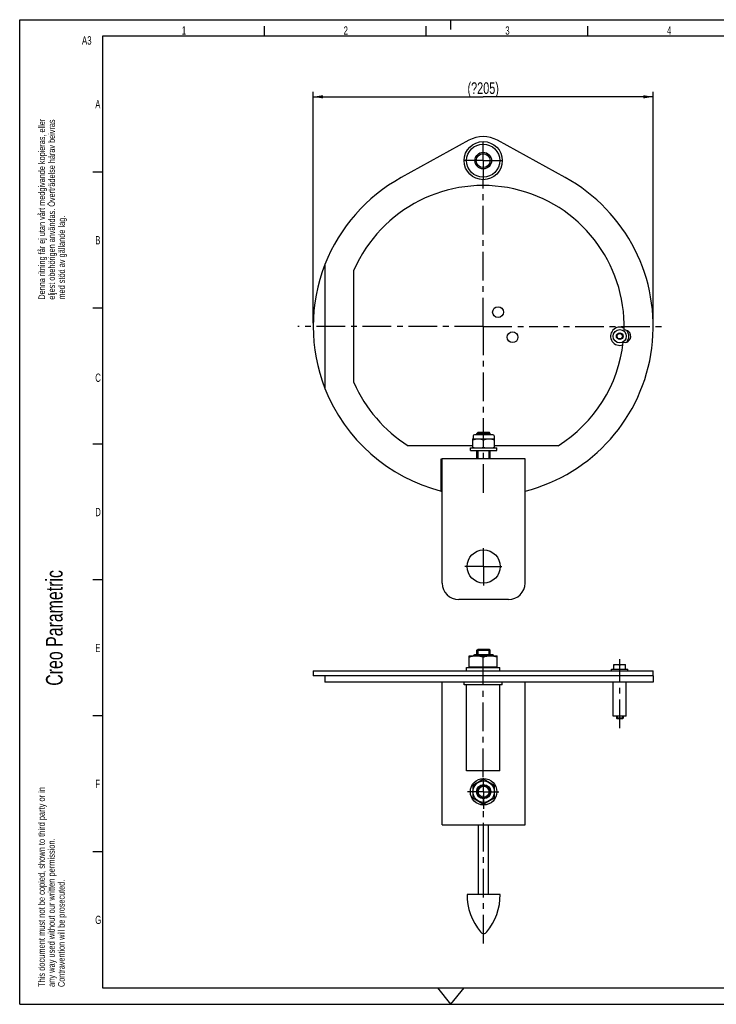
# Model space of a CAD drawing. Extents: x 0 to 420, y 0 to 297.
# Tile 1 of 3: x 0 to 210, y 0 to 297. Entities that reach past the tile are written whole.
import ezdxf

# ---------------------------------------------------------------- set-up
doc = ezdxf.new("R2010")
doc.units = 0
doc.header["$LTSCALE"] = 23.1
doc.linetypes.add('CENTER', pattern=[0.6, 0.375, -0.075, 0.075, -0.075])
doc.layers.get('0').update_dxf_attribs({"linetype": 'CONTINUOUS'})
for name, color, linetype in [('130-402_DXF_CONTINUOUS_LIN', 7, 'CONTINUOUS'), ('130-405-04_DXF_CONTINUOUS_', 7, 'CONTINUOUS'), ('130-405-07_DXF_CONTINUOUS_', 7, 'CONTINUOUS'), ('130-405-12_DXF_CONTINUOUS_', 7, 'CONTINUOUS'), ('130-405-16_DXF_AXIS', 7, 'CONTINUOUS'), ('130-405-16_DXF_CONTINUOUS_', 7, 'CONTINUOUS'), ('130-405_DXF_BALLOON', 7, 'CONTINUOUS'), ('130-405_DXF_FORMAT', 7, 'CONTINUOUS'), ('130-406_DXF_AXIS', 7, 'CONTINUOUS'), ('130-406_DXF_CONTINUOUS_LIN', 7, 'CONTINUOUS'), ('130-407_DXF_CONTINUOUS_LIN', 7, 'CONTINUOUS'), ('138520_DXF_CONTINUOUS_LINE', 7, 'CONTINUOUS'), ('9903861_DXF_AXIS', 7, 'CONTINUOUS'), ('9903861_DXF_CONTINUOUS_LIN', 7, 'CONTINUOUS'), ('9908241_DXF_AXIS', 7, 'CONTINUOUS'), ('9908241_DXF_CONTINUOUS_LIN', 7, 'CONTINUOUS'), ('9923616_DXF_AXIS', 7, 'CONTINUOUS'), ('9923616_DXF_CONTINUOUS_LIN', 7, 'CONTINUOUS'), ('9924051_DXF_CONTINUOUS_LIN', 7, 'CONTINUOUS'), ('9924230_DXF_CONTINUOUS_LIN', 7, 'CONTINUOUS'), ('LOCK_NUT_M8_DIN985-REF_DXF', 7, 'CONTINUOUS'), ('LOCK_NUT_M8_DXF_CONTINUOUS', 7, 'CONTINUOUS')]:
    doc.layers.add(name, color=color, linetype=linetype)
doc.styles.get("Standard").update_dxf_attribs({"font": 'txt', "width": 0.7})
doc.dimstyles.new('DIMSTYLE_1', dxfattribs={"dimtxt": 3.5, "dimasz": 3, "dimexe": 1.5, "dimexo": 1, "dimgap": 0.875, "dimtad": 1, "dimdec": 3, "dimlfac": 2, "dimtxsty": 'STANDARD', "dimblk": '_ARROW_FILLED', "dimblk1": '_ARROW_FILLED', "dimblk2": '_ARROW_FILLED', "dimcen": 0.09, "dimazin": 3, "dimtp": 0.5, "dimtm": 0.5, "dimtfac": 1, "dimtdec": 0, "dimtofl": 0, "dimtmove": 0, "dimatfit": 3, "dimtolj": 1})

# ---------------------------------------------------------------- blocks, each defined once
blk = doc.blocks.new('SQS_LAGTEXT_BL0', base_point=(7.49, 145.42))
at = {"layer": '130-405_DXF_FORMAT', "color": 7, "linetype": 'CONTINUOUS'}
for q in [(0, 14.98), (14.98, 0)]:
    blk.add_line((0, 0), q, dxfattribs=at)
for s, height, width, p in [('Denna ritning får ej utan vårt medgivande kopieras, eller', 1.9979, 0.687469, (7.64, 212.55)), ('eljest obehörigen användas. Överträdelse härav beivras', 1.9979, 0.686067, (10.63, 212.55)), ('med stöd av gällande lag.', 1.9979, 0.696, (13.63, 212.55)), ('Creo Parametric', 4.9947, 0.71746, (12.92, 96.09)), ('This document must not be copied, shown to third party or in', 1.9979, 0.704762, (7.58, 5.22)), ('any way used without our written permission.', 1.9979, 0.705628, (10.58, 5.22)), ('Contravention will be prosecuted.', 1.9979, 0.684704, (13.57, 5.22))]:
    blk.add_text(s, height=height, rotation=90, dxfattribs=dict(at, width=width)).set_placement(p)
blk = doc.blocks.new('_ARROW_FILLED')
at = {"color": 0, "linetype": 'BYBLOCK'}
blk.add_solid([(0, 0), (-1, 0.167), (-1, -0.167)], dxfattribs=at)
blk = doc.blocks.new('*D1')
at = {"layer": '130-405_DXF_BALLOON', "color": 2, "linetype": 'CONTINUOUS'}
for p, q in [((88.48, 205.49), (88.48, 275.24)), ((88.48, 273.74), (139.73, 273.74)), ((190.98, 273.74), (139.73, 273.74)), ((190.98, 205.49), (190.98, 275.24))]:
    blk.add_line(p, q, dxfattribs=at)
at = {"layer": '130-405_DXF_BALLOON', "color": 2, "linetype": 'CONTINUOUS', "xscale": 3, "yscale": 3, "zscale": 3, "rotation": 180}
blk.add_blockref('_ARROW_FILLED', (88.48, 273.74), dxfattribs=at)
at = {"layer": '130-405_DXF_BALLOON', "color": 2, "linetype": 'CONTINUOUS', "xscale": 3, "yscale": 3, "zscale": 3}
blk.add_blockref('_ARROW_FILLED', (190.98, 273.74), dxfattribs=at)
at = {"layer": '130-405_DXF_BALLOON', "color": 2, "linetype": 'CONTINUOUS', "insert": (139.73, 278.11), "char_height": 3.5, "width": 22.6923, "attachment_point": 2}
blk.add_mtext('(\\fSymbol_ASME;?\\ftxt;205)', dxfattribs=at)

msp = doc.modelspace()

# ---------------------------------------------------------------- linework, layer by layer
at = {"layer": '130-402_DXF_CONTINUOUS_LIN', "color": 7, "linetype": 'CONTINUOUS'}
for p, q in [((152.35525, 164.56442), (127.35525, 164.56442)), ((127.35525, 127.06442), (127.35525, 164.56442)), ((152.35525, 127.06442), (152.35525, 164.56442)), ((147.35525, 122.06442), (132.35525, 122.06442)), ((127.35525, 54.12441), (127.35525, 97.12441)), ((152.35525, 54.12441), (152.35525, 97.12539)), ((127.35525, 54.12441), (152.35525, 54.12441))]:
    msp.add_line(p, q, dxfattribs=at)
for centre, start, end in [((132.35525, 127.06442), 180, 270), ((147.35525, 127.06442), 270, 360)]:
    msp.add_arc(centre, 5, start, end, dxfattribs=at)
at = {"layer": '130-405-04_DXF_CONTINUOUS_', "color": 7, "linetype": 'CONTINUOUS'}
for p, q in [((133.98025, 96.37441), (133.98025, 97.12441)), ((145.48025, 96.37441), (133.98025, 96.37441)), ((134.73025, 70.37441), (134.73025, 96.37441)), ((144.73025, 70.37441), (144.73025, 96.37441)), ((145.48025, 96.37441), (145.48025, 97.12441)), ((144.73025, 70.37441), (134.73025, 70.37441))]:
    msp.add_line(p, q, dxfattribs=at)
for radius in [5.75, 5, 2.5]:
    msp.add_circle((139.73025, 254.48505), radius, dxfattribs=at)
at = {"layer": '130-405-07_DXF_CONTINUOUS_', "color": 7, "linetype": 'CONTINUOUS'}
for p, q in [((178.87525, 86.87441), (178.87525, 97.12441)), ((182.87525, 86.87441), (182.87525, 97.12441)), ((182.87525, 86.87441), (178.87525, 86.87441))]:
    msp.add_line(p, q, dxfattribs=at)
msp.add_circle((180.87525, 201.50505), 2, dxfattribs=at)
for start, end in [(60.660135, 291.0779414), (320.8781927, 39.1483901)]:
    msp.add_arc((180.87525, 201.50505), 2.75, start, end, dxfattribs=at)
at = {"layer": '130-405-12_DXF_CONTINUOUS_', "color": 7, "linetype": 'CONTINUOUS'}
for p, q in [((138.35525, 33.12441), (138.35525, 54.12441)), ((141.35525, 33.12441), (141.35525, 54.12441))]:
    msp.add_line(p, q, dxfattribs=at)
at = {"layer": '130-405-16_DXF_AXIS', "color": 7, "linetype": 'CENTER'}
msp.add_line((139.85525, 18.37441), (139.85525, 63.07073), dxfattribs=at)
at = {"layer": '130-405-16_DXF_CONTINUOUS_', "color": 7, "linetype": 'CONTINUOUS'}
msp.add_line((144.85525, 33.12441), (134.85525, 33.12441), dxfattribs=at)
msp.add_circle((139.85525, 132.06442), 5, dxfattribs=at)
for centre, radius, start, end in [((152.68025, 33.12441), 17.825, 180, 219.3076481), ((127.03025, 33.12441), 17.825, 320.6923519, 360), ((139.85525, 22.62441), 1.25, 219.3076481, 320.6923519)]:
    msp.add_arc(centre, radius, start, end, dxfattribs=at)
at = {"layer": '130-405_DXF_FORMAT', "color": 7, "linetype": 'CONTINUOUS'}
for p, q in [((-0.00158, -0.00152), (-0.00158, 296.99848)), ((-0.00158, 296.99848), (419.99842, 296.99848)), ((73.74842, 291.99848), (73.74842, 294.99848)), ((122.49842, 291.99848), (122.49842, 294.99848)), ((129.99842, 293.99848), (129.99842, 296.99848)), ((171.24842, 291.99848), (171.24842, 294.99848)), ((24.99842, 291.99848), (24.99842, 4.99848)), ((414.99842, 291.99848), (24.99842, 291.99848)), ((24.99842, 250.99848), (21.99842, 250.99848)), ((24.99842, 209.99848), (21.99842, 209.99848)), ((24.99842, 168.99848), (21.99842, 168.99848)), ((24.99842, 127.99848), (21.99842, 127.99848)), ((24.99842, 86.99848), (21.99842, 86.99848)), ((24.99842, 45.99848), (21.99842, 45.99848)), ((24.99842, 4.99848), (414.99842, 4.99848)), ((129.99842, -0.00152), (126.00182, 4.99848)), ((129.99842, -0.00152), (133.99502, 4.99848)), ((-0.00158, -0.00152), (419.99842, -0.00152))]:
    msp.add_line(p, q, dxfattribs=at)
at = {"layer": '130-406_DXF_AXIS', "color": 7, "linetype": 'CENTER'}
for p, q in [((139.73025, 254.48505), (139.73025, 260.23505)), ((139.73025, 254.48505), (133.98025, 254.48505)), ((139.73025, 254.48505), (139.73025, 248.73505)), ((139.73025, 254.48505), (145.48025, 254.48505)), ((139.73025, 204.48505), (139.73025, 248.73505)), ((139.73025, 204.48505), (83.82995, 204.48505)), ((139.73025, 204.48505), (139.73025, 152.81616)), ((139.73025, 204.48505), (194.90745, 204.48505)), ((139.73025, 68.53945), (139.73025, 102.12441))]:
    msp.add_line(p, q, dxfattribs=at)
at = {"layer": '130-406_DXF_CONTINUOUS_LIN', "color": 7, "linetype": 'CONTINUOUS'}
for p, q in [((135.3837, 260.61588), (114.97904, 249.362)), ((164.48147, 249.362), (144.07681, 260.61588)), ((92.01202, 223.18084), (92.01202, 185.78927)), ((100.76202, 187.52255), (100.76202, 221.44755)), ((136.60525, 168.48505), (117.14154, 168.48505)), ((162.31897, 168.48505), (143.10525, 168.48505)), ((127.10525, 164.56442), (127.35525, 164.56442)), ((127.10525, 154.81442), (127.10525, 164.56442)), ((92.01202, 99.12441), (92.01202, 97.12441)), ((190.98021, 99.12441), (92.01202, 99.12441)), ((190.98025, 99.12441), (190.98025, 97.12441)), ((190.98021, 97.12441), (92.01202, 97.12441))]:
    msp.add_line(p, q, dxfattribs=at)
for centre, radius, start, end in [((139.73025, 252.73505), 9, 61.1217199, 118.8782801), ((139.73025, 204.48505), 51.25, 118.8782801, 158.6049878), ((139.73025, 204.48505), 42.5, 358.4625368, 156.4769701), ((139.73025, 204.48505), 51.25, 284.2611239, 61.1217199), ((182.37525, 201.50505), 1.84667, 257.0256006, 94.9798247), ((139.73025, 204.48505), 42.5, 302.1068026, 353.5428886), ((139.73025, 204.48505), 42.5, 203.5230299, 237.8931974), ((139.73025, 204.48505), 51.25, 201.3950122, 255.7388761)]:
    msp.add_arc(centre, radius, start, end, dxfattribs=at)
at = {"layer": '130-407_DXF_CONTINUOUS_LIN', "color": 7, "linetype": 'CONTINUOUS'}
for p, q in [((88.48025, 100.62441), (88.48025, 99.12441)), ((88.48034, 100.62441), (190.98025, 100.62441)), ((190.98025, 99.12441), (88.48035, 99.12441)), ((190.98025, 99.12441), (190.98025, 100.62441))]:
    msp.add_line(p, q, dxfattribs=at)
for centre in [(144.20156, 208.79231), (148.57656, 201.21459)]:
    msp.add_circle(centre, 1.625, dxfattribs=at)
for start, end in [(158.6176713, 201.3949526), (255.7388343, 256.0259974)]:
    msp.add_arc((139.73025, 204.48505), 51.25, start, end, dxfattribs=at)
at = {"layer": '138520_DXF_CONTINUOUS_LINE', "color": 7, "linetype": 'CONTINUOUS'}
for p, q in [((134.73025, 100.62441), (134.73025, 101.62441)), ((134.73026, 101.62441), (144.73025, 101.62441)), ((144.73025, 100.62441), (144.73025, 101.62441))]:
    msp.add_line(p, q, dxfattribs=at)
at = {"layer": '9903861_DXF_AXIS', "color": 7, "linetype": 'CENTER'}
for q in [(139.85525, 68.25097), (134.95438, 64.12441), (139.85525, 59.00932), (144.41431, 64.12441)]:
    msp.add_line((139.85525, 64.12441), q, dxfattribs=at)
at = {"layer": '9903861_DXF_CONTINUOUS_LIN', "color": 7, "linetype": 'CONTINUOUS'}
for p, q in [((135.85525, 167.81442), (143.85525, 167.81442)), ((135.85525, 167.06442), (135.85525, 167.81442)), ((135.85525, 167.06442), (143.85525, 167.06442)), ((143.85525, 167.06442), (143.85525, 167.81442))]:
    msp.add_line(p, q, dxfattribs=at)
msp.add_circle((139.85525, 64.12441), 4, dxfattribs=at)
at = {"layer": '9908241_DXF_AXIS', "color": 7, "linetype": 'CENTER'}
msp.add_line((180.87525, 97.62441), (180.87525, 104.12441), dxfattribs=at)
at = {"layer": '9908241_DXF_CONTINUOUS_LIN', "color": 7, "linetype": 'CONTINUOUS'}
for p, q in [((178.37525, 100.62441), (178.37525, 101.12441)), ((178.37525, 101.12441), (183.37525, 101.12441)), ((183.37525, 100.62441), (183.37525, 101.12441))]:
    msp.add_line(p, q, dxfattribs=at)
at = {"layer": '9923616_DXF_AXIS', "color": 7, "linetype": 'CENTER'}
for p, q in [((180.87525, 102.3681), (180.87525, 104.12441)), ((180.87525, 83.31441), (180.87525, 101.12441))]:
    msp.add_line(p, q, dxfattribs=at)
at = {"layer": '9923616_DXF_CONTINUOUS_LIN', "color": 7, "linetype": 'CONTINUOUS'}
for p, q in [((179.12525, 101.12441), (179.12525, 102.52441)), ((179.12525, 102.52441), (182.62525, 102.52441)), ((180.87525, 101.12441), (180.87525, 102.3681)), ((182.62525, 101.12441), (182.62525, 102.52441)), ((179.87525, 86.87441), (179.87525, 86.31441)), ((181.87525, 86.31441), (179.87525, 86.31441)), ((179.87525, 86.31441), (180.06525, 86.12441)), ((181.87525, 86.31441), (181.68525, 86.12441)), ((181.87525, 86.87441), (181.87525, 86.31441)), ((181.68519, 86.12441), (180.06525, 86.12441))]:
    msp.add_line(p, q, dxfattribs=at)
at = {"layer": '9923616_DXF_CONTINUOUS_LIN', "color": 2, "linetype": 'CONTINUOUS'}
for p, q in [((180.06525, 86.87441), (180.06525, 86.12441)), ((181.68525, 86.87441), (181.68525, 86.12441))]:
    msp.add_line(p, q, dxfattribs=at)
at = {"layer": '9923616_DXF_CONTINUOUS_LIN', "color": 7, "linetype": 'CONTINUOUS'}
for radius in [1, 0.81]:
    msp.add_circle((180.87525, 201.50505), radius, dxfattribs=at)
for points, knots in [([(179.12525, 102.3681), (179.26679, 102.41528), (179.55437, 102.49429), (179.85218, 102.52441), (180.00025, 102.52441)], [0, 0, 0, 0, 0.501872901, 1, 1, 1, 1]), ([(180.00025, 102.52441), (180.14833, 102.52441), (180.44614, 102.49429), (180.73372, 102.41528), (180.87525, 102.3681)], [0, 0, 0, 0, 0.498127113, 1, 1, 1, 1]), ([(180.87525, 102.3681), (181.01679, 102.41528), (181.30437, 102.49429), (181.60218, 102.52441), (181.75025, 102.52441)], [0, 0, 0, 0, 0.501872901, 1, 1, 1, 1]), ([(181.75025, 102.52441), (181.89833, 102.52441), (182.19614, 102.49429), (182.48372, 102.41528), (182.62525, 102.3681)], [0, 0, 0, 0, 0.498127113, 1, 1, 1, 1])]:
    msp.add_open_spline(points, degree=3, knots=knots, dxfattribs=at)
at = {"layer": '9924051_DXF_CONTINUOUS_LIN', "color": 7, "linetype": 'CONTINUOUS'}
for p, q in [((137.85525, 172.22442), (138.19525, 172.56442)), ((138.19275, 172.56442), (141.51775, 172.56442)), ((141.85525, 172.22442), (141.51525, 172.56442)), ((137.85525, 172.22442), (141.85525, 172.22442)), ((137.85525, 171.81442), (137.85525, 172.22442)), ((141.85525, 171.81442), (141.85525, 172.22442)), ((137.85525, 164.56442), (137.85525, 167.06442)), ((141.85525, 164.56442), (141.85525, 167.06442)), ((137.85525, 106.78441), (138.19525, 107.12441)), ((138.19275, 107.12441), (141.51775, 107.12441)), ((141.85525, 106.78441), (141.51525, 107.12441)), ((137.85525, 105.37441), (137.85525, 106.78441)), ((137.85525, 106.78441), (141.85525, 106.78441)), ((141.85525, 105.37441), (141.85525, 106.78441))]:
    msp.add_line(p, q, dxfattribs=at)
at = {"layer": '9924051_DXF_CONTINUOUS_LIN', "color": 2, "linetype": 'CONTINUOUS'}
for p, q in [((138.19275, 171.81442), (138.19275, 172.56442)), ((141.51775, 171.81442), (141.51775, 172.56442)), ((138.19275, 164.56442), (138.19275, 167.06442)), ((141.51775, 164.56442), (141.51775, 167.06442)), ((138.19275, 105.37441), (138.19275, 107.12441)), ((141.51775, 105.37441), (141.51775, 107.12441))]:
    msp.add_line(p, q, dxfattribs=at)
at = {"layer": '9924051_DXF_CONTINUOUS_LIN', "color": 7, "linetype": 'CONTINUOUS'}
for radius in [2, 1.66]:
    msp.add_circle((139.85525, 64.12441), radius, dxfattribs=at)
at = {"layer": '9924051_DXF_CONTINUOUS_LIN', "color": 2, "linetype": 'CONTINUOUS'}
msp.add_arc((139.85525, 64.12441), 1.6625, 255, 195, dxfattribs=at)
at = {"layer": '9924230_DXF_CONTINUOUS_LIN', "color": 7, "linetype": 'CONTINUOUS'}
for p, q in [((135.48025, 101.82441), (135.48025, 105.12441)), ((135.48025, 105.12441), (143.98025, 105.12441)), ((139.73025, 101.82441), (139.73025, 104.74481)), ((143.98025, 101.82441), (143.98025, 105.12441)), ((135.48025, 101.82441), (143.98025, 101.82441)), ((135.69275, 101.62441), (135.69275, 101.82441)), ((143.76775, 101.62441), (143.76775, 101.82441))]:
    msp.add_line(p, q, dxfattribs=at)
msp.add_circle((139.73025, 254.48505), 2.095, dxfattribs=at)
for points, knots in [([(135.48025, 104.74481), (135.82398, 104.85939), (136.52239, 105.05126), (137.24564, 105.12441), (137.60525, 105.12441)], [0, 0, 0, 0, 0.501872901, 1, 1, 1, 1]), ([(137.60525, 105.12441), (137.96487, 105.12441), (138.68811, 105.05126), (139.38652, 104.85939), (139.73025, 104.74481)], [0, 0, 0, 0, 0.498127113, 1, 1, 1, 1]), ([(139.73025, 104.74481), (140.07398, 104.85939), (140.77239, 105.05126), (141.49564, 105.12441), (141.85525, 105.12441)], [0, 0, 0, 0, 0.501872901, 1, 1, 1, 1]), ([(141.85525, 105.12441), (142.21487, 105.12441), (142.93811, 105.05126), (143.63652, 104.85939), (143.98025, 104.74481)], [0, 0, 0, 0, 0.498127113, 1, 1, 1, 1])]:
    msp.add_open_spline(points, degree=3, knots=knots, dxfattribs=at)
at = {"layer": 'LOCK_NUT_M8_DIN985-REF_DXF', "color": 7, "linetype": 'CENTER'}
for q in [(139.85525, 137.55848), (134.15781, 132.06442), (145.32334, 132.06442), (139.85525, 126.34899)]:
    msp.add_line((139.85525, 132.06442), q, dxfattribs=at)
at = {"layer": 'LOCK_NUT_M8_DXF_CONTINUOUS', "color": 7, "linetype": 'CONTINUOUS'}
for p, q in [((136.60525, 170.56442), (143.10525, 170.56442)), ((136.60525, 167.81442), (136.60525, 170.56442)), ((136.71681, 171.47841), (136.68532, 170.69119)), ((142.64397, 171.81442), (137.06653, 171.81442)), ((139.85525, 168.1047), (139.85525, 170.27414)), ((142.99369, 171.47841), (143.02518, 170.69119)), ((143.10525, 167.81442), (143.10525, 170.56442)), ((142.64397, 105.37441), (137.06653, 105.37441)), ((139.85525, 67.87718), (136.60525, 66.0008)), ((136.60525, 66.0008), (136.60525, 62.24802)), ((143.10525, 66.0008), (139.85525, 67.87718)), ((143.10525, 62.24802), (143.10525, 66.0008)), ((136.60525, 62.24802), (139.85525, 60.37163)), ((139.85525, 60.37163), (143.10525, 62.24802))]:
    msp.add_line(p, q, dxfattribs=at)
for radius in [3.25, 2.15]:
    msp.add_circle((139.85525, 64.12441), radius, dxfattribs=at)
for centre, radius, start, end in [((136.53544, 170.69719), 0.15, 297.7359213, 357.70939), ((137.06653, 171.46442), 0.35, 90, 177.70939), ((142.64397, 171.46442), 0.35, 2.29061, 90), ((143.17506, 170.69719), 0.15, 182.2906145, 242.2641767), ((137.06653, 105.02441), 0.35, 90, 163.3951387), ((142.64397, 105.02441), 0.35, 16.6048613, 90)]:
    msp.add_arc(centre, radius, start, end, dxfattribs=at)
for points, knots in [([(136.60525, 170.27414), (136.86811, 170.36176), (137.26996, 170.47185), (137.81726, 170.55084), (138.09276, 170.56442), (138.23025, 170.56442)], [0, 0, 0, 0, 0.501603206, 0.751076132, 1, 1, 1, 1]), ([(138.23025, 170.56442), (138.36775, 170.56442), (138.64324, 170.55084), (139.19055, 170.47185), (139.5924, 170.36176), (139.85525, 170.27414)], [0, 0, 0, 0, 0.248923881, 0.498396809, 1, 1, 1, 1]), ([(139.85525, 170.27414), (140.11811, 170.36176), (140.51996, 170.47185), (141.06726, 170.55084), (141.34276, 170.56442), (141.48025, 170.56442)], [0, 0, 0, 0, 0.501603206, 0.751076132, 1, 1, 1, 1]), ([(141.48025, 170.56442), (141.61775, 170.56442), (141.89324, 170.55084), (142.44055, 170.47185), (142.8424, 170.36176), (143.10525, 170.27414)], [0, 0, 0, 0, 0.248923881, 0.498396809, 1, 1, 1, 1]), ([(136.60525, 168.1047), (136.86811, 168.01708), (137.26996, 167.90699), (137.81726, 167.828), (138.09276, 167.81442), (138.23025, 167.81442)], [0, 0, 0, 0, 0.501603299, 0.751076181, 1, 1, 1, 1]), ([(138.23025, 167.81442), (138.36775, 167.81442), (138.64324, 167.828), (139.19055, 167.90699), (139.5924, 168.01708), (139.85525, 168.1047)], [0, 0, 0, 0, 0.248923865, 0.498396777, 1, 1, 1, 1]), ([(139.85525, 168.1047), (140.11811, 168.01708), (140.51996, 167.90699), (141.06726, 167.828), (141.34276, 167.81442), (141.48025, 167.81442)], [0, 0, 0, 0, 0.501603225, 0.751076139, 1, 1, 1, 1]), ([(141.48025, 167.81442), (141.61775, 167.81442), (141.89324, 167.828), (142.44055, 167.90699), (142.8424, 168.01708), (143.10525, 168.1047)], [0, 0, 0, 0, 0.248923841, 0.498396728, 1, 1, 1, 1])]:
    msp.add_open_spline(points, degree=3, knots=knots, dxfattribs=at)

# ---------------------------------------------------------------- block references
at = {"layer": '130-405_DXF_FORMAT', "color": 7, "linetype": 'CONTINUOUS'}
msp.add_blockref('SQS_LAGTEXT_BL0', (7.49052, 145.42059), dxfattribs=at)

# ---------------------------------------------------------------- texts
at = {"layer": '130-405_DXF_FORMAT', "color": 7, "linetype": 'CONTINUOUS', "attachment_point": 1}
for s, insert, char_height, width in [('1', (48.88927, 294.97512), 2.5, 2.1428571), ('2', (97.63927, 294.97512), 2.5, 2.9464286), ('3', (146.38927, 294.97512), 2.5, 2.6785714), ('4', (195.13927, 294.97512), 2.5, 2.9464286), ('A3', (18.7533, 292.01112), 2.55, 6.0107143), ('A', (22.77171, 272.73026), 2.5, 3.2142857), ('B', (22.77171, 231.73026), 2.5, 2.9464286), ('C', (22.77171, 190.25526), 2.5, 3.125), ('D', (22.77171, 149.73026), 2.5, 3.3928571), ('E', (22.77171, 108.73026), 2.5, 2.6785714), ('F', (22.77171, 67.73026), 2.5, 2.6785714), ('G', (22.77171, 26.73026), 2.5, 2.9464286)]:
    msp.add_mtext(s, dxfattribs=dict(at, insert=insert, char_height=char_height, width=width))

# ---------------------------------------------------------------- dimensions: what is measured, and where the dimension line sits
at = {"layer": '130-405_DXF_BALLOON', "color": 2, "linetype": 'CONTINUOUS'}
dim = msp.add_linear_dim(base=(88.48025, 273.73505), p1=(190.98025, 204.48505), p2=(88.48025, 204.48505), angle=180, text='({\\fSymbol_ASME;\\W1.0;?}<>)', dimstyle='DIMSTYLE_1', override={"dimtad": 0, "dimtih": 1, "dimtoh": 1}, dxfattribs=at)
dim.commit()
dim.dimension.update_dxf_attribs({"geometry": '*D1', "text_midpoint": (139.73025, 276.36005), "dimtype": 160})

doc.saveas('drawing.dxf')
